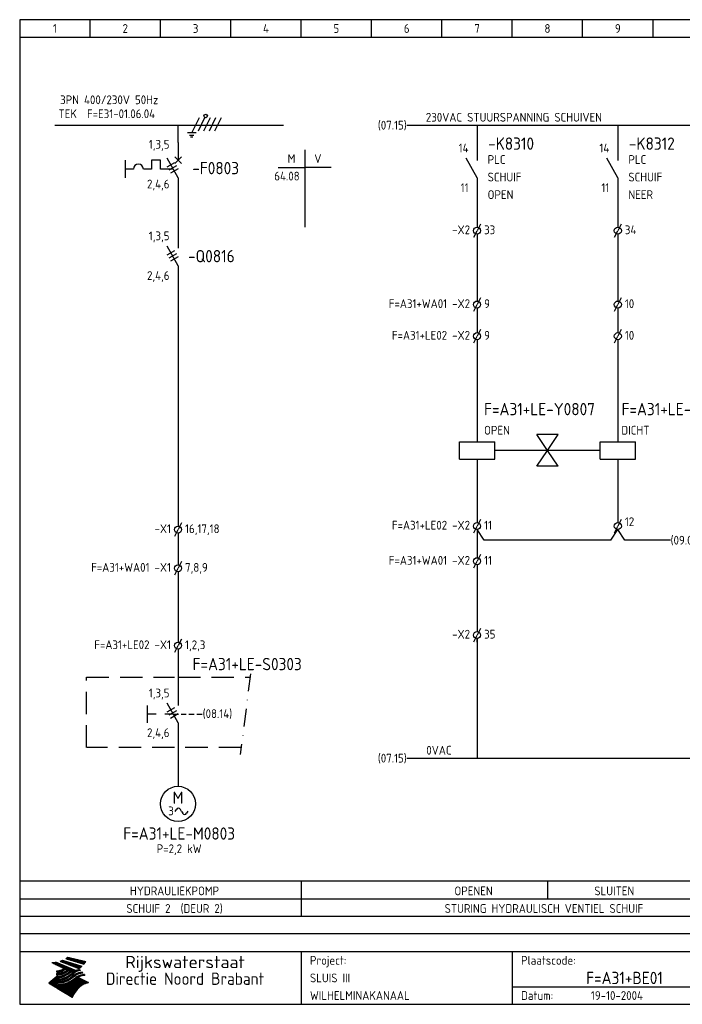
# Model space of a CAD drawing. Extents: x 10 to 410, y 10 to 290.
# Tile 1 of 2: x 10 to 198, y 10 to 290. Entities that reach past the tile are written whole.
import ezdxf
from ezdxf.enums import TextEntityAlignment as Align

# ---------------------------------------------------------------- set-up
doc = ezdxf.new("R2010")
doc.units = 0
doc.header["$MEASUREMENT"] = 0
doc.header["$PDMODE"] = 1
for name, pattern in [('DASHDOT', [1, 0.5, -0.25, 0, -0.25]), ('DASHED', [0.75, 0.5, -0.25]), ('HIDDEN', [9.525, 6.35, -3.175])]:
    doc.linetypes.add(name, pattern=pattern)
for name, color, linetype in [('0-25', 7, 'CONTINUOUS'), ('0-35', 2, 'CONTINUOUS'), ('0-50', 3, 'CONTINUOUS'), ('B-25', 7, 'CONTINUOUS'), ('B-35', 2, 'CONTINUOUS'), ('S-25', 7, 'CONTINUOUS'), ('S-70', 5, 'CONTINUOUS')]:
    doc.layers.add(name, color=color, linetype=linetype)
doc.styles.add('ISO', font='iso.shx')
doc.styles.get("Standard").update_dxf_attribs({"font": 'iso.shx'})

# ---------------------------------------------------------------- blocks, each defined once
blk = doc.blocks.new('KADERA3')
at = {"layer": '0-25'}
for p, q in [((30, 285), (30, 290)), ((50, 285), (50, 290)), ((70, 285), (70, 290)), ((90, 285), (90, 290)), ((110, 285), (110, 290)), ((130, 285), (130, 290)), ((150, 285), (150, 290)), ((170, 285), (170, 290)), ((190, 285), (190, 290)), ((10, 285), (410, 285)), ((410, 35), (10, 35)), ((410, 30), (10, 30)), ((150, 15), (335, 15))]:
    blk.add_line(p, q, dxfattribs=at)
at = {"layer": '0-25', "color": 7}
for p, q in [((21.94, 22.42), (22.53, 22.42)), ((22.06, 22.48), (22.36, 22.48)), ((22.18, 22.53), (27.65, 20.8)), ((22.18, 22.53), (27.65, 20.8)), ((23.14, 22.99), (28.22, 21.46)), ((23.14, 22.99), (28.22, 21.46)), ((23.15, 22.98), (25.33, 22.98)), ((23.23, 23.04), (25.09, 23.04)), ((23.32, 23.1), (24.84, 23.1)), ((23.34, 22.93), (25.57, 22.93)), ((23.4, 23.15), (24.6, 23.15)), ((23.49, 23.21), (24.36, 23.21)), ((23.52, 22.87), (25.81, 22.87)), ((23.57, 23.27), (24.12, 23.27)), ((23.64, 23.32), (23.87, 23.32)), ((23.7, 23.36), (28.82, 22.17)), ((23.7, 23.36), (28.82, 22.17)), ((23.71, 22.82), (26.06, 22.82)), ((23.9, 22.76), (26.3, 22.76)), ((24.09, 22.7), (26.54, 22.7)), ((24.27, 22.65), (26.78, 22.65)), ((24.46, 22.59), (27.03, 22.59)), ((24.65, 22.53), (27.27, 22.53)), ((24.84, 22.48), (27.51, 22.48)), ((25.02, 22.42), (27.75, 22.42)), ((19.1, 21.89), (25.12, 19)), ((19.1, 21.89), (25.12, 19)), ((19.17, 21.86), (20.7, 21.86)), ((19.29, 21.8), (20.83, 21.8)), ((19.4, 21.75), (20.96, 21.75)), ((19.52, 21.69), (21.09, 21.69)), ((19.64, 21.63), (21.22, 21.63)), ((19.74, 21.92), (20.56, 21.92)), ((19.75, 21.58), (21.36, 21.58)), ((19.87, 21.52), (21.49, 21.52)), ((19.99, 21.47), (21.62, 21.47)), ((20.11, 21.41), (21.75, 21.41)), ((20.22, 21.35), (21.88, 21.35)), ((20.25, 21.97), (20.43, 21.97)), ((20.34, 21.3), (22.02, 21.3)), ((20.38, 21.99), (26.02, 19.59)), ((20.38, 21.99), (26.02, 19.59)), ((20.46, 21.24), (22.15, 21.24)), ((20.57, 21.18), (22.28, 21.18)), ((20.69, 21.13), (22.41, 21.13)), ((20.81, 21.07), (22.55, 21.07)), ((20.92, 21.02), (22.68, 21.02)), ((21.04, 20.96), (22.81, 20.96)), ((21.16, 20.9), (22.94, 20.9)), ((21.19, 19.61), (22.35, 19.61)), ((21.27, 20.85), (23.07, 20.85)), ((21.39, 20.79), (23.21, 20.79)), ((21.42, 19.67), (22.47, 19.67)), ((21.47, 22.25), (26.83, 20.19)), ((21.47, 22.25), (26.83, 20.19)), ((21.49, 22.25), (23.07, 22.25)), ((21.51, 20.73), (23.34, 20.73)), ((21.6, 22.2), (23.25, 22.2)), ((21.62, 19.72), (22.59, 19.72)), ((21.63, 20.68), (23.47, 20.68)), ((21.65, 22.31), (22.89, 22.31)), ((21.74, 20.62), (23.6, 20.62)), ((21.75, 22.14), (23.42, 22.14)), ((21.8, 22.37), (22.71, 22.37)), ((21.8, 19.78), (22.69, 19.78)), ((21.86, 20.57), (23.73, 20.57)), ((21.9, 22.08), (23.6, 22.08)), ((21.96, 19.83), (22.79, 19.83)), ((21.98, 20.51), (23.87, 20.51)), ((22.04, 22.03), (23.78, 22.03)), ((22.09, 20.45), (24, 20.45)), ((22.11, 19.89), (22.89, 19.89)), ((22.19, 21.97), (23.96, 21.97)), ((22.21, 20.4), (24.13, 20.4)), ((22.24, 19.95), (22.99, 19.95)), ((22.33, 20.34), (24.26, 20.34)), ((22.34, 21.92), (24.13, 21.92)), ((22.37, 20), (23.08, 20)), ((22.44, 20.28), (24.4, 20.28)), ((22.48, 21.86), (24.31, 21.86)), ((22.49, 20.06), (23.04, 20.06)), ((22.56, 20.23), (24.53, 20.23)), ((22.61, 20.12), (22.93, 20.12)), ((22.63, 21.8), (24.49, 21.8)), ((22.68, 20.17), (24.66, 20.17)), ((22.71, 20.17), (22.82, 20.17)), ((23.11, 20.02), (22.77, 20.2)), ((23.11, 20.02), (22.77, 20.2)), ((22.78, 21.75), (24.67, 21.75)), ((22.79, 20.12), (24.79, 20.12)), ((22.91, 20.06), (24.92, 20.06)), ((22.92, 21.69), (24.85, 21.69)), ((23.03, 20), (25.06, 20)), ((23.07, 21.63), (25.02, 21.63)), ((23.15, 19.95), (25.19, 19.95)), ((23.22, 21.58), (25.2, 21.58)), ((23.26, 19.89), (25.32, 19.89)), ((23.3, 19.61), (23.88, 19.61)), ((23.36, 21.52), (25.38, 21.52)), ((23.38, 19.83), (25.45, 19.83)), ((23.39, 19.67), (23.81, 19.67)), ((23.45, 19.7), (23.58, 19.79)), ((23.45, 19.7), (23.58, 19.79)), ((23.48, 19.72), (23.7, 19.72)), ((23.5, 19.78), (25.58, 19.78)), ((23.51, 21.47), (25.56, 21.47)), ((23.56, 19.78), (23.59, 19.78)), ((23.56, 19.39), (23.9, 19.62)), ((23.56, 19.39), (23.9, 19.62)), ((23.58, 19.79), (23.9, 19.62)), ((23.58, 19.79), (23.9, 19.62)), ((23.61, 19.72), (25.72, 19.72)), ((23.66, 21.41), (25.74, 21.41)), ((23.73, 19.67), (25.85, 19.67)), ((23.8, 21.35), (25.91, 21.35)), ((23.85, 19.61), (25.98, 19.61)), ((23.95, 21.3), (26.09, 21.3)), ((24.09, 21.24), (26.27, 21.24)), ((24.24, 21.18), (26.45, 21.18)), ((24.39, 21.13), (26.62, 21.13)), ((24.53, 21.07), (26.8, 21.07)), ((24.68, 21.02), (26.98, 21.02)), ((24.83, 20.96), (27.16, 20.96)), ((24.97, 20.9), (27.34, 20.9)), ((25.12, 20.85), (27.51, 20.85)), ((25.21, 22.37), (28, 22.37)), ((25.27, 20.79), (27.63, 20.79)), ((25.4, 22.31), (28.24, 22.31)), ((25.41, 20.73), (27.57, 20.73)), ((25.56, 20.68), (27.51, 20.68)), ((25.58, 22.25), (28.48, 22.25)), ((25.71, 20.62), (27.44, 20.62)), ((25.77, 22.2), (28.72, 22.2)), ((25.85, 20.57), (27.37, 20.57)), ((25.96, 22.14), (28.79, 22.14)), ((26, 20.51), (27.29, 20.51)), ((26.06, 19.61), (26.85, 19.61)), ((26.15, 22.08), (28.75, 22.08)), ((26.15, 20.45), (27.22, 20.45)), ((26.21, 19.67), (27.23, 19.67)), ((26.29, 20.4), (27.14, 20.4)), ((26.33, 22.03), (28.71, 22.03)), ((26.44, 20.34), (27.06, 20.34)), ((26.44, 19.72), (27.18, 19.72)), ((26.52, 21.97), (28.66, 21.97)), ((26.59, 20.28), (26.97, 20.28)), ((26.71, 21.92), (28.62, 21.92)), ((26.73, 20.23), (26.89, 20.23)), ((26.9, 21.86), (28.57, 21.86)), ((27.08, 21.8), (28.52, 21.8)), ((27.13, 19.78), (27.25, 19.64)), ((27.13, 19.78), (27.25, 19.64)), ((27.27, 21.75), (28.48, 21.75)), ((27.46, 21.69), (28.43, 21.69)), ((27.65, 21.63), (28.38, 21.63)), ((27.83, 21.58), (28.33, 21.58)), ((28.02, 21.52), (28.28, 21.52)), ((28.21, 21.47), (28.22, 21.47)), ((20.58, 17.88), (18.3, 16)), ((20.58, 17.88), (18.3, 16)), ((19.33, 16.85), (21.07, 16.85)), ((19.4, 16.91), (21.55, 16.91)), ((19.47, 16.97), (21.88, 16.97)), ((19.54, 17.02), (22.13, 17.02)), ((19.61, 17.08), (22.34, 17.08)), ((19.67, 17.13), (20.6, 17.13)), ((19.74, 17.19), (20.6, 17.19)), ((19.81, 17.25), (20.6, 17.25)), ((19.88, 17.3), (20.6, 17.3)), ((19.95, 17.36), (20.6, 17.36)), ((20.01, 17.42), (20.6, 17.42)), ((20.08, 17.47), (20.93, 17.47)), ((20.15, 17.53), (21.26, 17.53)), ((20.22, 17.58), (21.51, 17.58)), ((20.29, 17.64), (21.72, 17.64)), ((20.35, 17.7), (21.9, 17.7)), ((20.42, 17.75), (22.07, 17.75)), ((20.49, 17.81), (22.22, 17.81)), ((20.56, 17.87), (22.36, 17.87)), ((20.6, 19.11), (20.58, 19.51)), ((20.6, 19.11), (20.58, 19.51)), ((20.58, 19.5), (22.09, 19.5)), ((20.58, 19.44), (21.95, 19.44)), ((20.59, 19.38), (21.79, 19.38)), ((20.59, 19.33), (21.62, 19.33)), ((20.59, 19.27), (21.42, 19.27)), ((20.6, 19.22), (21.2, 19.22)), ((20.6, 19.16), (20.93, 19.16)), ((20.6, 19.11), (20.69, 19.12)), ((20.6, 19.11), (20.69, 19.12)), ((20.6, 18.79), (20.77, 18.81)), ((20.6, 18.79), (20.77, 18.81)), ((20.6, 18.29), (20.6, 18.79)), ((20.6, 18.29), (20.6, 18.79)), ((20.6, 18.77), (22.46, 18.77)), ((20.6, 18.71), (22.33, 18.71)), ((20.6, 18.65), (22.19, 18.65)), ((20.6, 18.6), (22.04, 18.6)), ((20.6, 18.54), (21.87, 18.54)), ((20.6, 18.48), (21.68, 18.48)), ((20.6, 18.43), (21.46, 18.43)), ((20.6, 18.37), (21.21, 18.37)), ((20.6, 18.32), (20.87, 18.32)), ((20.6, 18.29), (20.88, 18.32)), ((20.6, 18.29), (20.88, 18.32)), ((20.6, 17.88), (20.86, 17.91)), ((20.6, 17.88), (20.86, 17.91)), ((20.6, 17.43), (20.97, 17.48)), ((20.6, 17.43), (20.97, 17.48)), ((20.6, 17.43), (20.6, 17.09)), ((20.6, 17.43), (20.6, 17.09)), ((20.6, 17.09), (21.26, 17.16)), ((20.6, 17.09), (21.26, 17.16)), ((20.6, 16.8), (21.37, 16.89)), ((20.6, 16.8), (21.37, 16.89)), ((20.6, 16.8), (20.6, 16.45)), ((20.6, 16.8), (20.6, 16.45)), ((20.9, 19.55), (22.23, 19.55)), ((20.9, 18.82), (22.59, 18.82)), ((20.98, 17.92), (22.5, 17.92)), ((21.02, 17.13), (22.53, 17.13)), ((21.32, 18.88), (22.71, 18.88)), ((21.32, 17.98), (22.62, 17.98)), ((21.47, 17.19), (22.7, 17.19)), ((21.59, 18.03), (22.74, 18.03)), ((21.61, 18.93), (22.82, 18.93)), ((21.77, 17.25), (22.85, 17.25)), ((21.8, 18.09), (22.85, 18.09)), ((21.84, 18.99), (22.92, 18.99)), ((21.99, 18.15), (22.95, 18.15)), ((22.01, 17.3), (22.99, 17.3)), ((22.03, 19.05), (23.03, 19.05)), ((22.16, 18.2), (23.05, 18.2)), ((22.21, 19.1), (23.12, 19.1)), ((22.21, 17.36), (23.12, 17.36)), ((22.31, 18.26), (23.15, 18.26)), ((22.36, 19.16), (23.22, 19.16)), ((22.39, 17.42), (23.24, 17.42)), ((22.45, 18.32), (23.24, 18.32)), ((22.51, 19.22), (23.3, 19.22)), ((22.56, 17.47), (23.36, 17.47)), ((22.59, 18.37), (23.33, 18.37)), ((22.64, 19.27), (23.39, 19.27)), ((22.71, 18.43), (23.42, 18.43)), ((22.71, 17.53), (23.47, 17.53)), ((22.77, 19.33), (23.47, 19.33)), ((22.83, 18.48), (23.5, 18.48)), ((22.84, 17.58), (23.57, 17.58)), ((22.89, 19.38), (23.55, 19.38)), ((22.94, 18.54), (23.58, 18.54)), ((22.96, 16.85), (23.86, 16.85)), ((22.97, 17.64), (23.67, 17.64)), ((23, 19.44), (23.63, 19.44)), ((23.04, 18.6), (23.66, 18.6)), ((23.1, 19.5), (23.72, 19.5)), ((23.1, 17.7), (23.77, 17.7)), ((23.12, 16.91), (23.96, 16.91)), ((23.14, 18.65), (23.74, 18.65)), ((23.21, 19.55), (23.8, 19.55)), ((23.21, 17.75), (23.86, 17.75)), ((23.24, 18.71), (23.82, 18.71)), ((23.26, 16.97), (24.05, 16.97)), ((23.32, 17.81), (23.95, 17.81)), ((23.33, 18.77), (23.91, 18.77)), ((23.39, 17.02), (24.14, 17.02)), ((23.42, 18.82), (23.99, 18.82)), ((23.42, 17.87), (24.03, 17.87)), ((23.51, 18.88), (24.07, 18.88)), ((23.52, 17.92), (24.11, 17.92)), ((23.52, 17.08), (24.22, 17.08)), ((23.54, 18.9), (24.3, 19.42)), ((23.54, 18.9), (24.3, 19.42)), ((23.59, 18.93), (24.15, 18.93)), ((23.62, 17.98), (24.2, 17.98)), ((23.63, 17.13), (24.3, 17.13)), ((23.65, 18.59), (24.62, 19.25)), ((23.65, 18.59), (24.62, 19.25)), ((23.67, 18.99), (24.23, 18.99)), ((23.71, 18.03), (24.28, 18.03)), ((23.75, 19.05), (24.32, 19.05)), ((23.75, 17.19), (24.38, 17.19)), ((23.79, 18.09), (24.36, 18.09)), ((23.83, 19.1), (24.4, 19.1)), ((23.85, 17.25), (24.46, 17.25)), ((23.88, 18.15), (24.44, 18.15)), ((23.92, 19.16), (24.48, 19.16)), ((23.94, 18.19), (25.23, 19.07)), ((23.94, 18.19), (25.23, 19.07)), ((23.95, 17.3), (24.55, 17.3)), ((23.96, 19.55), (25.96, 19.55)), ((23.96, 18.2), (24.53, 18.2)), ((24, 19.22), (24.56, 19.22)), ((24.04, 18.26), (24.61, 18.26)), ((24.05, 17.36), (24.63, 17.36)), ((24.06, 17.88), (25.34, 18.76)), ((24.06, 17.88), (25.34, 18.76)), ((24.08, 19.5), (25.88, 19.5)), ((24.08, 19.27), (24.58, 19.27)), ((24.13, 18.32), (24.69, 18.32)), ((24.14, 17.42), (24.71, 17.42)), ((24.16, 19.33), (24.47, 19.33)), ((24.2, 19.44), (25.79, 19.44)), ((24.21, 18.37), (24.77, 18.37)), ((24.23, 17.47), (24.79, 17.47)), ((24.24, 17.48), (25.52, 18.36)), ((24.24, 17.48), (25.52, 18.36)), ((24.25, 19.38), (24.36, 19.38)), ((24.29, 18.43), (24.85, 18.43)), ((24.3, 19.42), (24.62, 19.25)), ((24.3, 19.42), (24.62, 19.25)), ((24.31, 19.38), (25.71, 19.38)), ((24.31, 17.53), (24.87, 17.53)), ((24.35, 17.17), (25.64, 18.05)), ((24.35, 17.17), (25.64, 18.05)), ((24.37, 18.48), (24.94, 18.48)), ((24.39, 17.58), (24.96, 17.58)), ((24.43, 19.33), (25.62, 19.33)), ((24.45, 18.54), (25.02, 18.54)), ((24.47, 17.64), (25.04, 17.64)), ((24.54, 18.6), (25.1, 18.6)), ((24.55, 19.27), (25.54, 19.27)), ((24.56, 17.7), (25.12, 17.7)), ((24.62, 18.65), (25.18, 18.65)), ((24.63, 16.72), (25.91, 17.6)), ((24.63, 16.72), (25.91, 17.6)), ((24.64, 17.75), (25.2, 17.75)), ((24.67, 19.22), (25.45, 19.22)), ((24.7, 18.71), (25.27, 18.71)), ((24.72, 17.81), (25.29, 17.81)), ((24.78, 19.16), (25.37, 19.16)), ((24.78, 18.77), (25.34, 18.77)), ((24.8, 17.87), (25.37, 17.87)), ((24.82, 16.85), (28.23, 16.85)), ((24.87, 18.82), (25.4, 18.82)), ((24.89, 17.92), (25.45, 17.92)), ((24.9, 19.1), (25.28, 19.1)), ((24.9, 16.91), (28.11, 16.91)), ((24.95, 18.88), (25.45, 18.88)), ((24.97, 17.98), (25.53, 17.98)), ((24.99, 16.97), (28, 16.97)), ((25.02, 19.05), (25.2, 19.05)), ((25.03, 18.93), (25.51, 18.93)), ((25.05, 18.03), (25.61, 18.03)), ((25.07, 17.02), (27.89, 17.02)), ((25.11, 18.99), (25.57, 18.99)), ((26.02, 19.59), (25.12, 19)), ((26.02, 19.59), (25.12, 19)), ((25.13, 18.09), (25.68, 18.09)), ((25.15, 17.08), (27.77, 17.08)), ((25.19, 19.05), (25.63, 19.05)), ((25.21, 18.15), (25.75, 18.15)), ((25.23, 17.13), (27.66, 17.13)), ((25.26, 19.1), (25.7, 19.1)), ((25.3, 18.2), (25.82, 18.2)), ((25.31, 17.19), (27.55, 17.19)), ((25.33, 19.16), (25.77, 19.16)), ((25.38, 18.26), (25.89, 18.26)), ((25.39, 19.22), (25.85, 19.22)), ((25.4, 17.25), (27.43, 17.25)), ((25.46, 18.32), (25.97, 18.32)), ((25.47, 19.27), (25.93, 19.27)), ((25.48, 17.3), (27.32, 17.3)), ((25.54, 19.33), (26.03, 19.33)), ((25.54, 18.37), (26.06, 18.37)), ((25.56, 17.36), (27.21, 17.36)), ((25.62, 18.43), (26.14, 18.43)), ((25.63, 19.38), (26.13, 19.38)), ((25.64, 17.42), (27.1, 17.42)), ((25.7, 18.48), (26.24, 18.48)), ((25.72, 19.44), (26.24, 19.44)), ((25.73, 17.47), (26.98, 17.47)), ((25.79, 18.54), (26.34, 18.54)), ((25.81, 17.53), (26.87, 17.53)), ((25.82, 19.5), (26.36, 19.5)), ((25.89, 18.6), (26.46, 18.6)), ((25.89, 17.58), (26.76, 17.58)), ((25.93, 19.55), (26.53, 19.55)), ((25.96, 17.64), (26.64, 17.64)), ((25.99, 18.65), (26.58, 18.65)), ((26.04, 17.7), (26.59, 17.7)), ((26.1, 18.71), (26.72, 18.71)), ((26.12, 17.75), (26.67, 17.75)), ((26.2, 17.81), (26.76, 17.81)), ((26.23, 18.77), (26.89, 18.77)), ((26.29, 17.87), (26.86, 17.87)), ((26.37, 18.82), (27.09, 18.82)), ((26.39, 17.92), (26.97, 17.92)), ((26.49, 17.98), (27.09, 17.98)), ((26.53, 18.88), (27.34, 18.88)), ((26.56, 17.68), (29.54, 16.2)), ((26.56, 17.68), (29.54, 16.2)), ((26.6, 18.03), (27.22, 18.03)), ((26.72, 18.09), (27.38, 18.09)), ((26.73, 18.93), (27.66, 18.93)), ((26.85, 18.15), (27.56, 18.15)), ((26.99, 18.99), (27.9, 18.99)), ((27, 18.2), (27.8, 18.2)), ((27.18, 18.26), (28.13, 18.26)), ((27.26, 19.05), (27.84, 19.05)), ((27.39, 18.32), (28.47, 18.32)), ((27.7, 18.37), (28.49, 18.37)), ((27.78, 19.1), (27.93, 18.96)), ((27.78, 19.1), (27.93, 18.96)), ((28, 18.43), (28.44, 18.43)), ((28.39, 18.48), (28.54, 18.32)), ((28.39, 18.48), (28.54, 18.32)), ((24.94, 11.97), (18.3, 16)), ((24.94, 11.97), (18.3, 16)), ((18.31, 16.01), (20.96, 16.01)), ((18.38, 16.07), (21.46, 16.07)), ((18.38, 15.95), (20.6, 15.95)), ((18.45, 16.12), (21.88, 16.12)), ((18.47, 15.9), (20.6, 15.9)), ((18.52, 16.18), (22.15, 16.18)), ((18.57, 15.84), (20.6, 15.84)), ((18.59, 16.23), (22.38, 16.23)), ((18.65, 16.29), (22.58, 16.29)), ((18.66, 15.78), (20.6, 15.78)), ((18.72, 16.35), (22.75, 16.35)), ((18.75, 15.73), (20.6, 15.73)), ((18.79, 16.4), (22.91, 16.4)), ((18.85, 15.67), (20.6, 15.67)), ((18.86, 16.46), (20.6, 16.46)), ((18.93, 16.52), (20.6, 16.52)), ((18.94, 15.62), (20.6, 15.62)), ((18.99, 16.57), (20.6, 16.57)), ((19.03, 15.56), (27.83, 15.56)), ((19.06, 16.63), (20.6, 16.63)), ((19.12, 15.5), (27.75, 15.5)), ((19.13, 16.68), (20.6, 16.68)), ((19.2, 16.74), (20.6, 16.74)), ((19.22, 15.45), (27.66, 15.45)), ((19.27, 16.8), (20.6, 16.8)), ((19.31, 15.39), (27.58, 15.39)), ((19.4, 15.33), (27.5, 15.33)), ((19.49, 15.28), (27.43, 15.28)), ((19.59, 15.22), (27.36, 15.22)), ((19.68, 15.17), (27.29, 15.17)), ((19.77, 15.11), (27.22, 15.11)), ((19.86, 15.05), (27.15, 15.05)), ((19.96, 15), (27.09, 15)), ((20.05, 14.94), (27.02, 14.94)), ((20.14, 14.88), (26.96, 14.88)), ((20.24, 14.83), (26.9, 14.83)), ((20.33, 14.77), (26.84, 14.77)), ((20.42, 14.72), (26.79, 14.72)), ((20.51, 14.66), (26.73, 14.66)), ((20.6, 16.45), (21.56, 16.56)), ((20.6, 16.45), (21.56, 16.56)), ((20.6, 15.97), (21.67, 16.09)), ((20.6, 15.97), (21.67, 16.09)), ((20.6, 15.97), (20.6, 15.58)), ((20.6, 15.97), (20.6, 15.58)), ((20.6, 15.58), (21.95, 15.73)), ((20.6, 15.58), (21.95, 15.73)), ((20.61, 14.6), (26.68, 14.6)), ((20.7, 16.46), (23.06, 16.46)), ((20.7, 14.55), (26.62, 14.55)), ((20.79, 14.49), (26.57, 14.49)), ((20.88, 14.43), (26.52, 14.43)), ((20.94, 15.62), (27.92, 15.62)), ((20.98, 14.38), (26.47, 14.38)), ((21.07, 14.32), (26.42, 14.32)), ((21.16, 14.27), (26.38, 14.27)), ((21.2, 16.52), (23.2, 16.52)), ((21.25, 14.21), (26.33, 14.21)), ((21.35, 14.15), (26.29, 14.15)), ((21.44, 14.1), (26.24, 14.1)), ((21.45, 15.67), (28.01, 15.67)), ((21.53, 14.04), (26.2, 14.04)), ((21.72, 16.57), (23.32, 16.57)), ((21.96, 15.73), (28.11, 15.73)), ((22.1, 16.63), (23.44, 16.63)), ((22.34, 15.78), (28.21, 15.78)), ((22.38, 16.68), (23.56, 16.68)), ((22.6, 16.74), (23.66, 16.74)), ((22.62, 15.84), (28.33, 15.84)), ((22.79, 16.8), (23.77, 16.8)), ((22.84, 15.9), (28.52, 15.9)), ((23.04, 15.95), (28.71, 15.95)), ((23.21, 16.01), (28.9, 16.01)), ((23.37, 16.07), (29.08, 16.07)), ((23.51, 16.12), (29.27, 16.12)), ((29.41, 16.17), (23.65, 16.17)), ((23.77, 16.23), (29.47, 16.23)), ((23.89, 16.29), (29.36, 16.29)), ((24, 16.35), (29.24, 16.35)), ((24.11, 16.4), (29.13, 16.4)), ((24.21, 16.46), (29.02, 16.46)), ((24.31, 16.52), (28.91, 16.52)), ((24.4, 16.57), (28.79, 16.57)), ((24.49, 16.63), (28.68, 16.63)), ((24.57, 16.68), (28.57, 16.68)), ((24.66, 16.74), (28.45, 16.74)), ((24.74, 16.8), (28.34, 16.8)), ((28.29, 15.83), (29.54, 16.2)), ((28.29, 15.83), (29.54, 16.2)), ((29.54, 16.2), (29.45, 16.17)), ((29.54, 16.2), (29.45, 16.17)), ((29.46, 16.18), (29.47, 16.18)), ((21.63, 13.98), (26.16, 13.98)), ((21.72, 13.93), (26.12, 13.93)), ((21.81, 13.87), (26.08, 13.87)), ((21.9, 13.82), (26.04, 13.82)), ((22, 13.76), (26, 13.76)), ((22.09, 13.7), (25.96, 13.7)), ((22.18, 13.65), (25.93, 13.65)), ((22.27, 13.59), (25.89, 13.59)), ((22.37, 13.53), (25.86, 13.53)), ((22.46, 13.48), (25.82, 13.48)), ((22.55, 13.42), (25.79, 13.42)), ((22.65, 13.37), (25.76, 13.37)), ((22.74, 13.31), (25.73, 13.31)), ((22.83, 13.25), (25.69, 13.25)), ((22.92, 13.2), (25.66, 13.2)), ((23.02, 13.14), (25.63, 13.14)), ((23.11, 13.08), (25.59, 13.08)), ((23.2, 13.03), (25.56, 13.03)), ((23.29, 12.97), (25.53, 12.97)), ((23.39, 12.92), (25.5, 12.92)), ((23.48, 12.86), (25.46, 12.86)), ((23.57, 12.8), (25.43, 12.8)), ((23.66, 12.75), (25.4, 12.75)), ((23.76, 12.69), (25.36, 12.69)), ((23.85, 12.63), (25.33, 12.63)), ((23.94, 12.58), (25.3, 12.58)), ((24.04, 12.52), (25.26, 12.52)), ((24.13, 12.47), (25.23, 12.47)), ((24.22, 12.41), (25.2, 12.41)), ((24.31, 12.35), (25.17, 12.35)), ((24.41, 12.3), (25.13, 12.3)), ((24.5, 12.24), (25.1, 12.24)), ((24.59, 12.18), (25.07, 12.18)), ((24.68, 12.13), (25.03, 12.13)), ((24.78, 12.07), (25, 12.07)), ((24.87, 12.02), (24.97, 12.02)), ((24.94, 11.97), (25.81, 13.45)), ((24.94, 11.97), (25.81, 13.45))]:
    blk.add_line(p, q, dxfattribs=at)
for centre, radius, start, end in [((19.84, 27.26), 5.27, 288.0217, 296.3084), ((19.84, 27.26), 5.27, 288.0217, 296.3084), ((20.49, 27.56), 5.28, 300.0654, 307.393), ((20.49, 27.56), 5.28, 300.0654, 307.393), ((19.15, 29.7), 7.8, 269.6055, 279.0886), ((19.15, 29.7), 7.8, 269.6055, 279.0886), ((19.93, 25.38), 5.91, 276.3402, 298.7463), ((19.93, 25.38), 5.91, 276.3402, 298.7463), ((19.84, 25.09), 6.03, 278.129, 302.868), ((19.84, 25.09), 6.03, 278.129, 302.868), ((20.35, 24.56), 5.76, 274.164, 302.5474), ((20.35, 24.56), 5.76, 274.164, 302.5474), ((27.05, 17.17), 2.63, 107.4286, 133.7799), ((27.05, 17.17), 2.63, 107.4286, 133.7799), ((27.01, 16.84), 2.93, 87.7348, 104.8316), ((27.01, 16.84), 2.93, 87.7348, 104.8316), ((27.37, 15.71), 3.93, 91.7838, 103.2817), ((27.37, 15.71), 3.93, 91.7838, 103.2817), ((24.11, 24.7), 5.26, 301.1147, 312.2814), ((24.11, 24.7), 5.26, 301.1147, 312.2814), ((21.95, 27.32), 8.59, 316.9248, 323.1399), ((21.95, 27.32), 8.59, 316.9248, 323.1399), ((20.21, 23.78), 5.91, 273.6149, 304.3803), ((20.21, 23.78), 5.91, 273.6149, 304.3803), ((20.05, 24.28), 6.02, 277.9472, 305.7139), ((20.05, 24.28), 6.02, 277.9472, 305.7139), ((20.04, 23.49), 6.09, 278.8115, 306.4242), ((20.04, 23.49), 6.09, 278.8115, 306.4242), ((20.53, 23.07), 5.96, 277.0519, 304.973), ((20.53, 23.07), 5.96, 277.0519, 304.973), ((20.72, 22.76), 5.91, 276.3402, 304.3803), ((20.72, 22.76), 5.91, 276.3402, 304.3803), ((21.06, 22.34), 5.81, 274.9043, 303.1745), ((21.06, 22.34), 5.81, 274.9043, 303.1745), ((20.82, 22.06), 6.04, 278.1111, 305.8489), ((20.82, 22.06), 6.04, 278.1111, 305.8489), ((27.45, 16.91), 2.81, 110.4143, 138.7411), ((27.45, 16.91), 2.81, 110.4143, 138.7411), ((27.57, 15.64), 3.4, 98.1566, 126.9045), ((27.57, 15.64), 3.4, 98.1566, 126.9045), ((27.91, 15.54), 3.39, 100.5835, 132.088), ((27.91, 15.54), 3.39, 100.5835, 132.088), ((28.21, 14.74), 3.67, 95.7581, 128.7216), ((28.21, 14.74), 3.67, 95.7581, 128.7216), ((28.4, 15.05), 3.21, 96.3886, 125.0052), ((28.4, 15.05), 3.21, 96.3886, 125.0052), ((27.82, 16.31), 2.8, 90.634, 105.1984), ((27.82, 16.31), 2.8, 90.634, 105.1984), ((28.19, 15.04), 3.93, 93.8342, 103.2817), ((28.19, 15.04), 3.93, 93.8342, 103.2817), ((28.58, 15.69), 2.8, 93.8141, 105.1984), ((28.58, 15.69), 2.8, 93.8141, 105.1984), ((28.95, 14.41), 3.93, 96.0135, 103.2817), ((28.95, 14.41), 3.93, 96.0135, 103.2817), ((21.3, 21.6), 5.91, 276.3402, 304.3803), ((21.3, 21.6), 5.91, 276.3402, 304.3803), ((31.24, 10.26), 6.3, 117.9568, 149.6251), ((31.24, 10.26), 6.3, 117.9568, 149.6251)]:
    blk.add_arc(centre, radius, start, end, dxfattribs=at)
at = {"layer": '0-35'}
for p, q in [((90, 25), (90, 10)), ((150, 25), (150, 10))]:
    blk.add_line(p, q, dxfattribs=at)
at = {"layer": '0-50'}
blk.add_line((10, 25), (410, 25), dxfattribs=at)
blk.add_lwpolyline([(10, 10), (410, 10), (410, 290), (10, 290)], close=True, dxfattribs=at)
at = {"layer": '0-25', "style": 'ISO'}
for s, p in [('Project:', (92.5, 22.5)), ('Plaatscode:', (152.5, 22.5)), ('Datum:', (152.5, 12.5))]:
    blk.add_text(s, height=2.5, dxfattribs=at).set_placement(p, align=Align.MIDDLE_LEFT)
for tag, p in [('STR1', (20, 287.5)), ('STR2', (40, 287.5)), ('STR3', (60, 287.5)), ('STR4', (80, 287.5)), ('STR5', (100, 287.5)), ('STR6', (120, 287.5)), ('STR7', (140, 287.5)), ('STR8', (160, 287.5)), ('STR9', (180, 287.5)), ('STR10', (200, 287.5)), ('STR11', (220, 287.5)), ('STR12', (240, 287.5)), ('STR13', (260, 287.5)), ('STR14', (280, 287.5)), ('STR15', (300, 287.5)), ('STR16', (320, 287.5)), ('STR17', (340, 287.5)), ('STR18', (360, 287.5)), ('STR19', (380, 287.5)), ('STR20', (400, 287.5)), ('W', (180, 12.5)), ('Z', (310, 12.5)), ('Y', (327.5, 12.5))]:
    blk.add_attdef(tag, text='', height=2.5, dxfattribs=at).set_placement(p, align=Align.MIDDLE)
for tag, p in [('N', (220, 22.5)), ('B', (92.5, 17.5)), ('P', (220, 17.5)), ('C', (92.5, 12.5)), ('U', (220, 12.5)), ('REV', (295, 12.5))]:
    blk.add_attdef(tag, text='', height=2.5, dxfattribs=at).set_placement(p, align=Align.MIDDLE_LEFT)
at = {"layer": '0-35', "style": 'ISO', "width": 1.00614}
blk.add_text('Rijkswaterstaat', height=3.5, dxfattribs=at).set_placement((40, 20.28), (74, 20.28), align=Align.FIT)
at = {"layer": '0-35', "color": 2, "style": 'ISO', "width": 0.948867}
blk.add_text('Directie Noord Brabant', height=3.5, dxfattribs=at).set_placement((34.5, 15.53), (79.5, 15.53), align=Align.FIT)
at = {"layer": '0-35', "style": 'ISO'}
blk.add_attdef('RNR', text='', height=3.5, dxfattribs=at).set_placement((305, 17.5), align=Align.MIDDLE)
for tag, p in [('X', (178.5, 17.5)), ('FORM', (402.5, 15))]:
    blk.add_attdef(tag, text='', height=3.5, dxfattribs=at).set_placement(p, align=Align.MIDDLE_LEFT)
at = {"layer": '0-50', "style": 'ISO'}
for tag, p in [('M', (342.5, 15)), ('O', (365, 15))]:
    blk.add_attdef(tag, text='', height=5, dxfattribs=at).set_placement(p, align=Align.MIDDLE)
blk.add_attdef('Q', text='', height=5, dxfattribs=at).set_placement((382.5, 15), align=Align.MIDDLE_LEFT)
blk = doc.blocks.new('1234')
at = {"layer": 'S-25'}
for p, q in [((0, 0), (0, -5)), ((-8.74, -5), (-8.74, -10)), ((0, -10), (-3.12, -4.38)), ((-6.24, -7.5), (-8.74, -7.5)), ((-1.39, -7.5), (-3.74, -7.5)), ((0, -10), (0, -15))]:
    blk.add_line(p, q, dxfattribs=at)
at = {"layer": 'B-25'}
for tag, p in [('KN1', (-2.43, -2.73)), ('KN2', (-2.43, -14.01))]:
    blk.add_attdef(tag, text='', height=2.5, dxfattribs=at).set_placement(p, align=Align.RIGHT)
blk.add_attdef('OM1', (4, -13.01), '', height=2.5, dxfattribs=at)
at = {"layer": 'B-35'}
blk.add_attdef('KT', (4.14, -8.99), '', height=3.5, dxfattribs=at)
blk = doc.blocks.new('0028')
at = {"layer": 'B-25'}
for p, q in [((-0.78, -7.17), (-0.45, -6.59)), ((1, -7.14), (0.68, -6.59)), ((1, -7.14), (1.32, -7.69)), ((2.78, -7.11), (2.45, -7.69))]:
    blk.add_line(p, q, dxfattribs=at)
for centre, start, end in [((0.12, -6.91), 29.8344, 150.0578), ((1.88, -7.36), 209.8344, 330.0578)]:
    blk.add_arc(centre, 0.653, start, end, dxfattribs=at)
at = {"layer": 'S-25'}
blk.add_circle((0, -5), 5, dxfattribs=at)
at = {"layer": 'B-25'}
blk.add_text('3', height=2.5, dxfattribs=at).set_placement((-2, -7), align=Align.MIDDLE)
at = {"layer": 'B-35'}
blk.add_text('M', height=3.5, dxfattribs=at).set_placement((0, -5), align=Align.CENTER)
blk.add_attdef('OM1', text='', height=3.5, dxfattribs=at).set_placement((0.32, -15), align=Align.CENTER)
blk = doc.blocks.new('0033')
at = {"layer": 'S-25'}
for p in [(-0.94, -1.88), (0.94, 1.88)]:
    blk.add_line(p, (0, 0), dxfattribs=at)
blk.add_circle((0, 0), 1, dxfattribs=at)
at = {"layer": 'B-25'}
blk.add_attdef('KT', text='', height=2.5, dxfattribs=at).set_placement((-2, -1), align=Align.RIGHT)
blk.add_attdef('KN1', (2, -1.01), '', height=2.5, dxfattribs=at)
blk = doc.blocks.new('0060')
at = {"layer": 'S-25'}
for p, q in [((0, 0), (0, -22)), ((-7.5, -5), (0, -5)), ((7.5, -5), (0, -5))]:
    blk.add_line(p, q, dxfattribs=at)
at = {"layer": 'B-25', "style": 'ISO'}
blk.add_text('M', height=2.5, dxfattribs=at).set_placement((-3.75, -2.5), align=Align.MIDDLE_CENTER)
blk.add_text('V', height=2.5, dxfattribs=at).set_placement((3.75, -2.5), align=Align.MIDDLE)
at = {"layer": 'B-25'}
for tag, p in [('M1', (-1.43, -8.73)), ('M2', (-1.43, -12.73)), ('M3', (-1.43, -16.73)), ('M4', (-1.43, -20.73))]:
    blk.add_attdef(tag, text='', height=2.5, dxfattribs=at).set_placement(p, align=Align.RIGHT)
for tag, p in [('V1', (1.57, -8.73)), ('V2', (1.57, -12.73)), ('V3', (1.57, -16.73)), ('V4', (1.57, -20.73))]:
    blk.add_attdef(tag, p, '', height=2.5, dxfattribs=at)
blk = doc.blocks.new('0034')
at = {"layer": 'S-25'}
for p, q in [((0, 0), (0, -5)), ((0, -10), (-3.12, -4.38)), ((0, -10), (0, -15))]:
    blk.add_line(p, q, dxfattribs=at)
at = {"layer": 'B-25'}
for tag, p in [('KN1', (-2.43, -2.73)), ('KN2', (-2.43, -14.01))]:
    blk.add_attdef(tag, text='', height=2.5, dxfattribs=at).set_placement(p, align=Align.RIGHT)
blk.add_attdef('OM1', (4, -13.01), '', height=2.5, dxfattribs=at)
at = {"layer": 'B-35'}
blk.add_attdef('KT', (4.14, -8.99), '', height=3.5, dxfattribs=at)
blk = doc.blocks.new('A$C1CBF7456')
at = {"layer": 'S-25'}
for p, q in [((0, 0), (0, -5)), ((-15, -5), (-15, -10)), ((-7.5, -5), (-7.5, -7.5)), ((-5, -5), (-7.5, -5)), ((-5, -7.5), (-5, -5)), ((0, -10), (-3.12, -4.38)), ((0.94, -4.06), (-0.94, -5.94)), ((-0.94, -4.06), (0.94, -5.94)), ((-12.65, -7.5), (-15, -7.5)), ((-7.5, -7.5), (-9.85, -7.5)), ((-1.39, -7.5), (-5, -7.5)), ((0, -10), (0, -15))]:
    blk.add_line(p, q, dxfattribs=at)
blk.add_arc((-11.25, -7.5), 1.4, 0, 180, dxfattribs=at)
at = {"layer": 'B-25'}
for tag, p in [('KN1', (-2.43, -1.73)), ('KN2', (-2.43, -13.01))]:
    blk.add_attdef(tag, text='', height=2.5, dxfattribs=at).set_placement(p, align=Align.RIGHT)
blk.add_attdef('OM1', (3.91, -13.01), '', height=2.5, dxfattribs=at)
at = {"layer": 'B-35'}
blk.add_attdef('KT', (4.05, -8.99), '', height=3.5, dxfattribs=at)
blk = doc.blocks.new('0009')
at = {"layer": 'S-25'}
for p, q in [((-1.09, -2.19), (1.09, 2.19)), ((0.78, -1.56), (2.66, 2.19)), ((2.34, -1.56), (4.22, 2.19)), ((3.91, -1.56), (5.78, 2.19)), ((5.47, -1.56), (7.34, 2.19)), ((0.16, -2.19), (-2.34, -2.19)), ((-1.72, -2.81), (-0.47, -2.81)), ((-0.78, -3.44), (-1.41, -3.44))]:
    blk.add_line(p, q, dxfattribs=at)
blk.add_circle((2.88, 2.63), 0.5, dxfattribs=at)
blk = doc.blocks.new('0059')
at = {"layer": 'S-25'}
for p, q in [((0, 0), (0, -5)), ((-5, -5), (5, -5)), ((-5, -10), (-5, -5)), ((5, -10), (5, -5)), ((-5, -10), (5, -10)), ((0, -10), (0, -15))]:
    blk.add_line(p, q, dxfattribs=at)
at = {"layer": 'B-25'}
for tag, p in [('KN1', (-1.43, -3.73)), ('KN2', (-1.43, -14.01))]:
    blk.add_attdef(tag, text='', height=2.5, dxfattribs=at).set_placement(p, align=Align.RIGHT)
at = {"layer": 'B-35'}
blk.add_attdef('KT', (7.14, -8.99), '', height=3.5, dxfattribs=at)
blk = doc.blocks.new('RME5')
at = {"layer": 'S-25'}
for p, q in [((140, 255), (140, 250)), ((140, 245), (136.88, 250.62)), ((140, 245), (140, 240))]:
    blk.add_line(p, q, dxfattribs=at)
at = {"layer": 'B-25'}
for tag, p in [('KN1', (137.57, 252.27)), ('KN2', (137.57, 240.99))]:
    blk.add_attdef(tag, text='', height=2.5, dxfattribs=at).set_placement(p, align=Align.RIGHT)
for p in [(143, 248.99), (143, 244), (143, 239)]:
    blk.add_attdef('OM1', p, '', height=2.5, dxfattribs=at)
at = {"layer": 'B-35'}
blk.add_attdef('KT', (143.14, 253.01), '', height=3.5, dxfattribs=at)

msp = doc.modelspace()

# ---------------------------------------------------------------- linework, layer by layer
at = {"layer": '0-25'}
for p, q in [((142, 141.98), (140, 145)), ((178, 141.98), (142, 141.98)), ((410, 45), (10, 45)), ((10, 40), (410, 40))]:
    msp.add_line(p, q, dxfattribs=at)
at = {"layer": 'S-25'}
for p, q in [((10, 285), (35, 285)), ((55, 255.03), (55, 260)), ((120, 260), (355, 260)), ((120, 260), (170, 260)), ((140, 260), (140, 255)), ((140, 260), (140, 255)), ((180, 260), (180, 255)), ((180, 260), (180, 255)), ((54.02, 249.33), (51.85, 248.08)), ((54.52, 248.47), (52.35, 247.22)), ((55.02, 247.6), (52.85, 246.35)), ((55, 242.53), (55, 230)), ((140, 240), (140, 231)), ((180, 240), (180, 231)), ((140, 229), (140, 210)), ((180, 229), (180, 210)), ((54.02, 224.3), (51.85, 223.05)), ((54.52, 223.44), (52.35, 222.19)), ((55.02, 222.57), (52.85, 221.32)), ((55, 215), (55, 146)), ((140, 208), (140, 201)), ((180, 208), (180, 201)), ((140, 199), (140, 175)), ((180, 199), (180, 175)), ((160, 167.5), (157, 172)), ((163, 172), (157, 172)), ((160, 167.5), (163, 172)), ((175, 167.5), (145, 167.5)), ((157, 163), (160, 167.5)), ((163, 163), (160, 167.5)), ((163, 163), (157, 163)), ((140, 160), (140, 147)), ((180, 160), (180, 146.99)), ((55, 144), (55, 135)), ((140, 145), (140, 137)), ((178, 141.98), (180, 145)), ((182, 141.98), (180, 145)), ((195, 141.98), (182, 141.98)), ((140, 135), (140, 116)), ((55, 133), (55, 113)), ((140, 114), (140, 80)), ((140, 113), (140, 114)), ((55, 111), (55, 100)), ((54.02, 94.3), (51.85, 93.05)), ((54.52, 93.44), (52.35, 92.19)), ((55.02, 92.57), (52.85, 91.32)), ((55, 85), (55, 72)), ((120, 80), (355, 80)), ((120, 80), (170, 80)), ((90, 45), (90, 35)), ((160, 45), (160, 40))]:
    msp.add_line(p, q, dxfattribs=at)
at = {"layer": 'S-25', "linetype": 'DASHDOT', "ltscale": 10}
msp.add_line((75.59, 104), (72.69, 81), dxfattribs=at)
at = {"layer": 'S-25', "linetype": 'HIDDEN'}
for p, q in [((29, 103), (54, 103)), ((29, 83), (29, 103)), ((55, 103), (75.59, 103)), ((54.03, 83), (29.05, 83)), ((72.95, 83), (55.97, 83))]:
    msp.add_line(p, q, dxfattribs=at)
at = {"layer": 'S-25', "linetype": 'DASHED', "ltscale": 3}
msp.add_line((53.61, 92.5), (62, 92.5), dxfattribs=at)
at = {"layer": 'S-25', "linetype": 'Continuous'}
msp.add_point((85, 124.5), dxfattribs=at)
msp.add_point((85, 124.5), dxfattribs=at)
at = {"layer": 'S-25'}
for p in [(40, 55), (180, 50), (180, 50)]:
    msp.add_point(p, dxfattribs=at)
at = {"layer": 'S-70'}
msp.add_line((20, 260), (85, 260), dxfattribs=at)

# ---------------------------------------------------------------- block references
at = {"layer": 'S-25'}
ref = msp.add_blockref('KADERA3', (0, 0), dxfattribs=at)
ref.add_attrib('B', 'SLUIS III', dxfattribs={"layer": '0-25', "height": 2.5, "style": 'ISO'}).set_placement((92.5, 17.5), align=Align.MIDDLE_LEFT)
ref.add_attrib('C', 'WILHELMINAKANAAL', dxfattribs={"layer": '0-25', "height": 2.5, "style": 'ISO'}).set_placement((92.5, 12.5), align=Align.MIDDLE_LEFT)
ref.add_attrib('X', 'F=A31+BE01', dxfattribs={"layer": '0-35', "height": 3.5, "style": 'ISO'}).set_placement((171, 17.5), align=Align.MIDDLE_LEFT)
ref.add_attrib('W', '19-10-2004', dxfattribs={"layer": '0-25', "height": 2.5, "style": 'ISO'}).set_placement((179.75, 12.5), align=Align.MIDDLE)
ref.add_attrib('STR1', '1', dxfattribs={"layer": '0-25', "height": 2.5, "style": 'ISO'}).set_placement((20, 287.5), align=Align.MIDDLE)
ref.add_attrib('STR2', '2', dxfattribs={"layer": '0-25', "height": 2.5, "style": 'ISO'}).set_placement((40, 287.5), align=Align.MIDDLE)
ref.add_attrib('STR3', '3', dxfattribs={"layer": '0-25', "height": 2.5, "style": 'ISO'}).set_placement((60, 287.5), align=Align.MIDDLE)
ref.add_attrib('STR4', '4', dxfattribs={"layer": '0-25', "height": 2.5, "style": 'ISO'}).set_placement((80, 287.5), align=Align.MIDDLE)
ref.add_attrib('STR5', '5', dxfattribs={"layer": '0-25', "height": 2.5, "style": 'ISO'}).set_placement((100, 287.5), align=Align.MIDDLE)
ref.add_attrib('STR6', '6', dxfattribs={"layer": '0-25', "height": 2.5, "style": 'ISO'}).set_placement((120, 287.5), align=Align.MIDDLE)
ref.add_attrib('STR7', '7', dxfattribs={"layer": '0-25', "height": 2.5, "style": 'ISO'}).set_placement((140, 287.5), align=Align.MIDDLE)
ref.add_attrib('STR8', '8', dxfattribs={"layer": '0-25', "height": 2.5, "style": 'ISO'}).set_placement((160, 287.5), align=Align.MIDDLE)
ref.add_attrib('STR9', '9', dxfattribs={"layer": '0-25', "height": 2.5, "style": 'ISO'}).set_placement((180, 287.5), align=Align.MIDDLE)
msp.add_blockref('0009', (60, 260), dxfattribs=at)
for name, p, values in [('A$C1CBF7456', (55, 255.03), {'KT': '-F0803', 'KN1': '1,3,5', 'KN2': '2,4,6'}), ('0060', (91, 253), {'M1': '64.08'}), ('0033', (140, 209), {'KN1': '9', 'KT': 'F=A31+WA01 -X2'}), ('0033', (180, 209), {'KN1': '10'}), ('0033', (140, 200), {'KN1': '9', 'KT': 'F=A31+LE02 -X2'}), ('0033', (180, 200), {'KN1': '10'}), ('0033', (55, 145), {'KN1': '16,17,18', 'KT': '-X1'}), ('0033', (140, 136), {'KN1': '11', 'KT': 'F=A31+WA01 -X2'}), ('0033', (55, 134), {'KN1': '7,8,9', 'KT': 'F=A31+WA01 -X1'}), ('0033', (55, 112), {'KN1': '1,2,3', 'KT': 'F=A31+LE02 -X1'})]:
    msp.add_blockref(name, p, dxfattribs=at).add_auto_attribs(values)
ref = msp.add_blockref('RME5', (0, 0), dxfattribs=at)
ref.add_attrib('OM1', 'PLC', (143, 248.99), dxfattribs={"layer": 'B-25', "height": 2.5})
ref.add_attrib('OM1', 'OPEN', (143, 239), dxfattribs={"layer": 'B-25', "height": 2.5})
ref.add_attrib('OM1', 'SCHUIF', (143, 244), dxfattribs={"layer": 'B-25', "height": 2.5})
ref.add_attrib('KT', '-K8310', (143.14, 253.01), dxfattribs={"layer": 'B-35', "height": 3.5})
ref.add_attrib('KN2', '11', dxfattribs={"layer": 'B-25', "height": 2.5}).set_placement((137.57, 240.99), align=Align.RIGHT)
ref.add_attrib('KN1', '14', dxfattribs={"layer": 'B-25', "height": 2.5}).set_placement((137.57, 252.27), align=Align.RIGHT)
ref = msp.add_blockref('RME5', (40, 0), dxfattribs=at)
ref.add_attrib('OM1', 'PLC', (183, 248.99), dxfattribs={"layer": 'B-25', "height": 2.5})
ref.add_attrib('OM1', 'NEER', (183, 239), dxfattribs={"layer": 'B-25', "height": 2.5})
ref.add_attrib('OM1', 'SCHUIF', (183, 244), dxfattribs={"layer": 'B-25', "height": 2.5})
ref.add_attrib('KT', '-K8312', (183.14, 253.01), dxfattribs={"layer": 'B-35', "height": 3.5})
ref.add_attrib('KN2', '11', dxfattribs={"layer": 'B-25', "height": 2.5}).set_placement((177.57, 240.99), align=Align.RIGHT)
ref.add_attrib('KN1', '14', dxfattribs={"layer": 'B-25', "height": 2.5}).set_placement((177.57, 252.27), align=Align.RIGHT)
ref = msp.add_blockref('0034', (55, 230), dxfattribs=at)
ref.add_attrib('KT', '-Q0816', (57.84, 221.01), dxfattribs={"layer": 'B-35', "height": 3.5})
ref.add_attrib('KN1', '1,3,5', dxfattribs={"layer": 'B-25', "height": 2.5}).set_placement((52.57, 227.27), align=Align.RIGHT)
ref.add_attrib('KN2', '2,4,6', dxfattribs={"layer": 'B-25', "height": 2.5}).set_placement((52.57, 215.99), align=Align.RIGHT)
ref = msp.add_blockref('0033', (140, 230), dxfattribs=at)
ref.add_attrib('KN1', '33', (142, 229), dxfattribs={"layer": 'B-25', "height": 2.5})
ref.add_attrib('KT', '-X2', dxfattribs={"layer": 'B-25', "height": 2.5}).set_placement((138, 229), align=Align.RIGHT)
ref = msp.add_blockref('0033', (180, 230), dxfattribs=at)
ref.add_attrib('KN1', '34', (182, 229), dxfattribs={"layer": 'B-25', "height": 2.5})
ref = msp.add_blockref('0059', (140, 175), dxfattribs=at)
ref.add_attrib('KT', 'OPEN', (142, 172), dxfattribs={"layer": 'B-25', "height": 2.5})
ref = msp.add_blockref('0059', (180, 175), dxfattribs=at)
ref.add_attrib('KT', 'DICHT', (181, 172), dxfattribs={"layer": 'B-25', "height": 2.5})
ref = msp.add_blockref('0033', (180, 146), dxfattribs=at)
ref.add_attrib('KN1', '12', (182, 145.99), dxfattribs={"layer": 'B-25', "height": 2.5})
ref = msp.add_blockref('0033', (140, 146), dxfattribs=at)
ref.add_attrib('KN1', '11', (142, 145), dxfattribs={"layer": 'B-25', "height": 2.5})
ref.add_attrib('KT', 'F=A31+LE02 -X2', dxfattribs={"layer": 'B-25', "height": 2.5}).set_placement((138, 145), align=Align.RIGHT)
ref = msp.add_blockref('0033', (140, 115), dxfattribs=at)
ref.add_attrib('KN1', '35', (142, 114), dxfattribs={"layer": 'B-25', "height": 2.5})
ref.add_attrib('KT', '-X2', dxfattribs={"layer": 'B-25', "height": 2.5}).set_placement((138, 114), align=Align.RIGHT)
ref = msp.add_blockref('1234', (55, 100), dxfattribs=at)
ref.add_attrib('KT', 'F=A31+LE-S0303', (59.14, 105), dxfattribs={"layer": 'B-35', "height": 3.5})
ref.add_attrib('KN1', '1,3,5', dxfattribs={"layer": 'B-25', "height": 2.5}).set_placement((52.57, 97.27), align=Align.RIGHT)
ref.add_attrib('KN2', '2,4,6', dxfattribs={"layer": 'B-25', "height": 2.5}).set_placement((52.57, 85.99), align=Align.RIGHT)
ref = msp.add_blockref('0028', (55, 72), dxfattribs=at)
ref.add_attrib('OM1', 'F=A31+LE-M0803', dxfattribs={"layer": 'B-35', "height": 3.5}).set_placement((55.32, 56.82), align=Align.CENTER)

# ---------------------------------------------------------------- texts
at = {"layer": 'B-25', "style": 'ISO'}
for s, p in [('3PN 400/230V 50Hz', (35.45, 265.97)), ('TEK  F=E31-01.06.04', (34.76, 262)), ('P=2,2 kW', (55.32, 53)), ('HYDRAULIEKPOMP', (54, 41)), ('OPENEN', (139, 41)), ('SLUITEN', (179, 41)), ('SCHUIF 2  (DEUR 2)', (54, 36)), ('STURING HYDRAULISCH VENTIEL SCHUIF', (159, 36))]:
    msp.add_text(s, height=2.5, dxfattribs=at).set_placement(p, align=Align.CENTER)
for s, p in [('230VAC STUURSPANNING SCHUIVEN', (125.44, 261)), ('0VAC', (125.56, 81))]:
    msp.add_text(s, height=2.5, dxfattribs=at).set_placement(p)
for p in [(120, 260), (120, 80)]:
    msp.add_text('(07.15)', height=2.5, dxfattribs=at).set_placement(p, align=Align.MIDDLE_RIGHT)
for s, p in [('(09.01)', (195, 141.98)), ('(08.14)', (62, 92.66))]:
    msp.add_text(s, height=2.5, dxfattribs=at).set_placement(p, align=Align.MIDDLE_LEFT)
at = {"layer": 'B-35', "style": 'ISO'}
for s, p in [('F=A31+LE-Y0807', (141.98, 177.5)), ('F=A31+LE-Y0809', (181.06, 177.5))]:
    msp.add_text(s, height=3.5, dxfattribs=at).set_placement(p)

doc.saveas('drawing.dxf')
